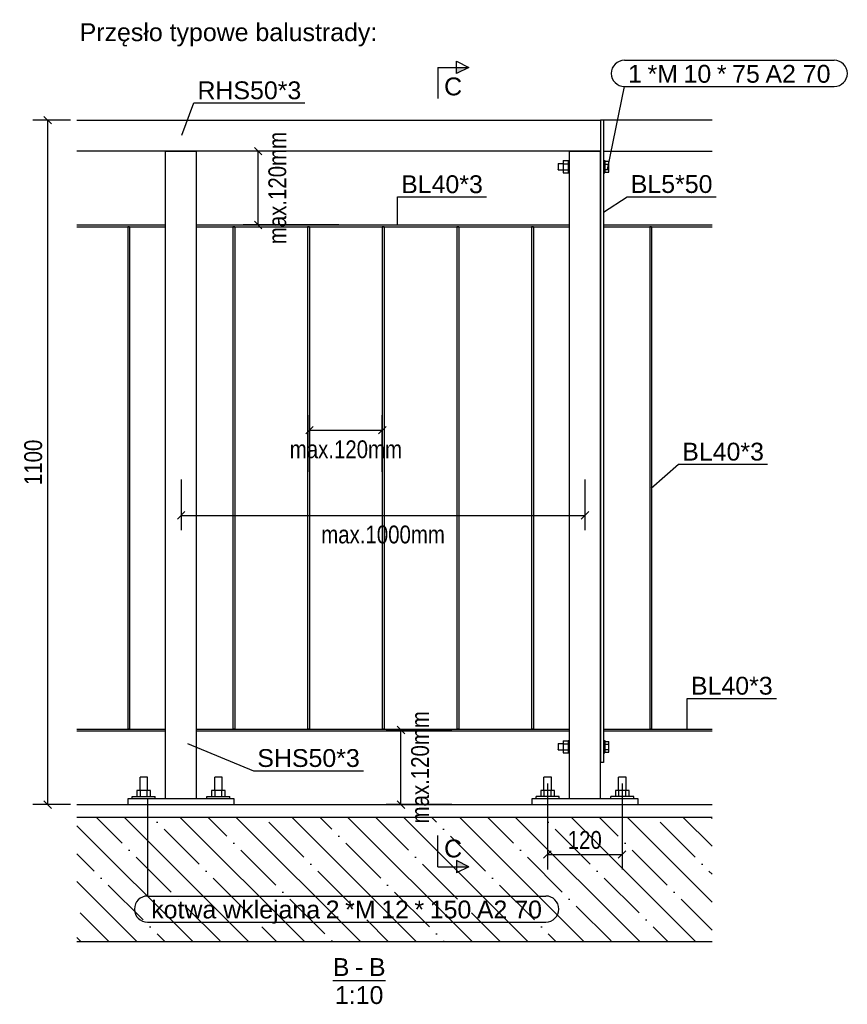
# Model space of a CAD drawing. Header units: millimetres. Extents: x 60 to 119230, y 44 to 9810.
# Tile 5 of 33: x 30054 to 31384, y 44 to 1627. Entities that reach past the tile are written whole.
import ezdxf

# ---------------------------------------------------------------- set-up
doc = ezdxf.new("R2010")
doc.units = ezdxf.units.MM
doc.styles.add('Arial', font='ARIAL.TTF', dxfattribs={"height": 0.2})
doc.styles.add('Arial Narrow', font='ARIALN.TTF', dxfattribs={"height": 0.2})

# ---------------------------------------------------------------- blocks, each defined once
blk = doc.blocks.new('Unknown-14 - 29434')
at = {"color": 5}
blk.add_line((30557.3, 82.5), (30642, 82.5), dxfattribs=at)
at = {"color": 5, "style": 'Arial'}
for s, height, p in [('B', 28.7, (30557.3, 90)), ('B', 28.7, (30615.3, 90)), ('-', 28.7, (30593, 90)), ('1:10', 28.65, (30560.7, 45))]:
    blk.add_text(s, height=height, dxfattribs=at).set_placement(p)
blk = doc.blocks.new('Part-29443 - 29434')
at = {"color": 7}
for p, q in [((30937.5, 375.3), (30937.5, 1415.3)), ((30937.5, 1415.3), (30987.5, 1415.3)), ((30987.5, 375.3), (30987.5, 1415.3))]:
    blk.add_line(p, q, dxfattribs=at)
blk = doc.blocks.new('Part-29436 - 29434')
at = {"color": 7}
for p, q in [((30146, 365.3), (31166.9, 365.3)), ((30146, 345.3), (31166.9, 345.3))]:
    blk.add_line(p, q, dxfattribs=at)
blk = doc.blocks.new('Part-29460 - 29434')
at = {"color": 7}
for p, q in [((31166.9, 1465.3), (30992.5, 1465.3)), ((30992.5, 1465.3), (30992.5, 1415.3)), ((30992.5, 1415.3), (31166.9, 1415.3))]:
    blk.add_line(p, q, dxfattribs=at)
blk = doc.blocks.new('Part-29435 - 29434')
h = blk.add_hatch()
h.set_pattern_fill('', color=136, scale=10, angle=90, style=0, pattern_type=0)
h.set_pattern_definition([(135, (36740.74, -12549.57), (-44.90128, -44.90128), []), (135, (36740.74, -12504.67), (-44.90128, -44.90128), [79.375, -15.875, 0, -15.875])])
h.paths.add_polyline_path([(31166.9, 145.3), (31166.9, 345.3), (30146, 345.3), (30146, 145.3)])
at = {"color": 7}
for p, q in [((30146, 345.3), (31166.9, 345.3)), ((30146, 145.3), (31166.9, 145.3))]:
    blk.add_line(p, q, dxfattribs=at)
blk = doc.blocks.new('Part-29453 - 29434')
at = {"color": 7}
for p, q in [((30230.8, 1293.8), (30227.8, 1293.8)), ((30227.8, 1293.8), (30227.8, 486.8)), ((30230.8, 1293.8), (30230.8, 486.8)), ((30230.8, 486.8), (30227.8, 486.8))]:
    blk.add_line(p, q, dxfattribs=at)
blk = doc.blocks.new('Part-29445 - 29434')
at = {"color": 7}
for p, q in [((30877.5, 365.3), (30877.5, 375.3)), ((30877.5, 375.3), (31047.5, 375.3)), ((31047.5, 375.3), (31047.5, 365.3))]:
    blk.add_line(p, q, dxfattribs=at)
blk = doc.blocks.new('Bolt-29446 - 29434')
at = {"color": 7}
for p, q in [((30907.7, 409.3), (30896.5, 409.3)), ((30896.5, 388.3), (30896.5, 409.3)), ((30908.5, 409.3), (30907.7, 409.3)), ((30908.5, 388.3), (30908.5, 409.3)), ((31027.7, 409.3), (31016.5, 409.3)), ((31016.5, 388.3), (31016.5, 409.3)), ((31028.5, 409.3), (31027.7, 409.3)), ((31028.5, 388.3), (31028.5, 409.3)), ((30913.5, 388.3), (30891.6, 388.3)), ((30891.6, 388.3), (30891.6, 378.3)), ((30897, 378.3), (30897, 388.3)), ((30908, 378.3), (30908, 388.3)), ((30913.5, 378.3), (30913.5, 388.3)), ((31033.5, 388.3), (31011.6, 388.3)), ((31011.6, 388.3), (31011.6, 378.3)), ((31017, 378.3), (31017, 388.3)), ((31028, 378.3), (31028, 388.3)), ((31033.5, 378.3), (31033.5, 388.3)), ((30921, 378.3), (30884, 378.3)), ((30884, 375.3), (30884, 378.3)), ((30921, 375.3), (30921, 378.3)), ((31041, 378.3), (31004, 378.3)), ((31004, 375.3), (31004, 378.3)), ((31041, 375.3), (31041, 378.3))]:
    blk.add_line(p, q, dxfattribs=at)
blk = doc.blocks.new('Part-29447 - 29434')
at = {"color": 7}
for p, q in [((30146, 486.8), (30288.5, 486.8)), ((30146, 483.8), (30288.5, 483.8))]:
    blk.add_line(p, q, dxfattribs=at)
blk = doc.blocks.new('Part-29462 - 29434')
at = {"color": 7}
for p, q in [((30146, 1296.8), (30288.5, 1296.8)), ((30146, 1293.8), (30288.5, 1293.8))]:
    blk.add_line(p, q, dxfattribs=at)
blk = doc.blocks.new('Part-29469 - 29434')
at = {"color": 7}
for p, q in [((30992.5, 486.8), (31166.9, 486.8)), ((30992.5, 483.8), (31166.9, 483.8))]:
    blk.add_line(p, q, dxfattribs=at)
blk = doc.blocks.new('Part-29470 - 29434')
at = {"color": 7}
for p, q in [((31069.5, 1293.8), (31066.5, 1293.8)), ((31066.5, 1293.8), (31066.5, 486.8)), ((31069.5, 1293.8), (31069.5, 486.8)), ((31069.5, 486.8), (31066.5, 486.8))]:
    blk.add_line(p, q, dxfattribs=at)
blk = doc.blocks.new('Part-29472 - 29434')
at = {"color": 7}
for p, q in [((30992.5, 1296.8), (31166.9, 1296.8)), ((30992.5, 1293.8), (31166.9, 1293.8))]:
    blk.add_line(p, q, dxfattribs=at)
blk = doc.blocks.new('Part-29501 - 29434')
at = {"color": 7}
for p, q in [((30992.5, 1465.3), (30987.5, 1465.3)), ((30987.5, 1465.3), (30987.5, 433.3)), ((30992.5, 1465.3), (30992.5, 433.3)), ((30992.5, 433.3), (30987.5, 433.3))]:
    blk.add_line(p, q, dxfattribs=at)
blk = doc.blocks.new('Bolt-29502 - 29434')
at = {"color": 7}
for p, q in [((30919.5, 463.3), (30919.5, 462.6)), ((30919.5, 463.3), (30927.5, 463.3)), ((30919.5, 462.6), (30919.5, 454)), ((30927.5, 468.1), (30927.5, 448.5)), ((30927.5, 468.1), (30935.5, 468.1)), ((30927.5, 463.2), (30935.5, 463.2)), ((30935.5, 468.3), (30935.5, 448.3)), ((30935.5, 468.3), (30937.5, 468.3)), ((30992.5, 468.3), (30994.5, 468.3)), ((30994.5, 468.3), (30994.5, 448.3)), ((30994.5, 467), (31000.9, 467)), ((30994.5, 462.6), (31000.9, 462.6)), ((31000.9, 449.6), (31000.9, 467)), ((30919.5, 453.3), (30919.5, 454)), ((30919.5, 453.3), (30927.5, 453.3)), ((30927.5, 453.4), (30935.5, 453.4)), ((30927.5, 448.5), (30935.5, 448.5)), ((30935.5, 448.3), (30937.5, 448.3)), ((30992.5, 448.3), (30994.5, 448.3)), ((30994.5, 454), (31000.9, 454)), ((30994.5, 449.6), (31000.9, 449.6))]:
    blk.add_line(p, q, dxfattribs=at)
blk = doc.blocks.new('Bolt-29503 - 29434')
at = {"color": 7}
for p, q in [((30919.5, 1395.3), (30919.5, 1394.6)), ((30919.5, 1395.3), (30927.5, 1395.3)), ((30919.5, 1394.6), (30919.5, 1386)), ((30927.5, 1400.1), (30927.5, 1380.5)), ((30927.5, 1400.1), (30935.5, 1400.1)), ((30927.5, 1395.2), (30935.5, 1395.2)), ((30935.5, 1400.3), (30935.5, 1380.3)), ((30935.5, 1400.3), (30937.5, 1400.3)), ((30992.5, 1400.3), (30994.5, 1400.3)), ((30994.5, 1400.3), (30994.5, 1380.3)), ((30994.5, 1399), (31000.9, 1399)), ((30994.5, 1394.6), (31000.9, 1394.6)), ((31000.9, 1381.6), (31000.9, 1399)), ((30919.5, 1385.3), (30919.5, 1386)), ((30919.5, 1385.3), (30927.5, 1385.3)), ((30927.5, 1385.4), (30935.5, 1385.4)), ((30927.5, 1380.5), (30935.5, 1380.5)), ((30935.5, 1380.3), (30937.5, 1380.3)), ((30992.5, 1380.3), (30994.5, 1380.3)), ((30994.5, 1386), (31000.9, 1386)), ((30994.5, 1381.6), (31000.9, 1381.6))]:
    blk.add_line(p, q, dxfattribs=at)
blk = doc.blocks.new('Part-29508 - 29434')
at = {"color": 7}
for p, q in [((30146, 1465.3), (30987.5, 1465.3)), ((30987.5, 1465.3), (30987.5, 1415.3)), ((30987.5, 1415.3), (30146, 1415.3))]:
    blk.add_line(p, q, dxfattribs=at)
blk = doc.blocks.new('Part-29539 - 29434')
at = {"color": 7}
for p, q in [((30288.5, 375.3), (30288.5, 1415.3)), ((30288.5, 1415.3), (30338.5, 1415.3)), ((30338.5, 375.3), (30338.5, 1415.3))]:
    blk.add_line(p, q, dxfattribs=at)
blk = doc.blocks.new('Part-29541 - 29434')
at = {"color": 7}
for p, q in [((30228.5, 365.3), (30228.5, 375.3)), ((30228.5, 375.3), (30398.5, 375.3)), ((30398.5, 375.3), (30398.5, 365.3))]:
    blk.add_line(p, q, dxfattribs=at)
blk = doc.blocks.new('Bolt-29542 - 29434')
at = {"color": 7}
for p, q in [((30258.7, 409.3), (30247.5, 409.3)), ((30247.5, 388.3), (30247.5, 409.3)), ((30259.5, 409.3), (30258.7, 409.3)), ((30259.5, 388.3), (30259.5, 409.3)), ((30378.7, 409.3), (30367.5, 409.3)), ((30367.5, 388.3), (30367.5, 409.3)), ((30379.5, 409.3), (30378.7, 409.3)), ((30379.5, 388.3), (30379.5, 409.3)), ((30264.5, 388.3), (30242.6, 388.3)), ((30242.6, 388.3), (30242.6, 378.3)), ((30248, 378.3), (30248, 388.3)), ((30259, 378.3), (30259, 388.3)), ((30264.5, 378.3), (30264.5, 388.3)), ((30384.5, 388.3), (30362.6, 388.3)), ((30362.6, 388.3), (30362.6, 378.3)), ((30368, 378.3), (30368, 388.3)), ((30379, 378.3), (30379, 388.3)), ((30384.5, 378.3), (30384.5, 388.3)), ((30235, 378.3), (30272, 378.3)), ((30235, 375.3), (30235, 378.3)), ((30272, 375.3), (30272, 378.3)), ((30355, 378.3), (30392, 378.3)), ((30355, 375.3), (30355, 378.3)), ((30392, 375.3), (30392, 378.3))]:
    blk.add_line(p, q, dxfattribs=at)
blk = doc.blocks.new('Part-29546 - 29434')
at = {"color": 7}
for p, q in [((30338.5, 486.8), (30937.5, 486.8)), ((30338.5, 483.8), (30937.5, 483.8))]:
    blk.add_line(p, q, dxfattribs=at)
blk = doc.blocks.new('Part-29547 - 29434')
at = {"color": 7}
for p, q in [((30399.8, 1293.8), (30396.8, 1293.8)), ((30396.8, 1293.8), (30396.8, 486.8)), ((30399.8, 1293.8), (30399.8, 486.8)), ((30399.8, 486.8), (30396.8, 486.8))]:
    blk.add_line(p, q, dxfattribs=at)
blk = doc.blocks.new('Part-29548 - 29434')
at = {"color": 7}
for p, q in [((30519.8, 1293.8), (30516.8, 1293.8)), ((30516.8, 1293.8), (30516.8, 486.8)), ((30519.8, 1293.8), (30519.8, 486.8)), ((30519.8, 486.8), (30516.8, 486.8))]:
    blk.add_line(p, q, dxfattribs=at)
blk = doc.blocks.new('Part-29549 - 29434')
at = {"color": 7}
for p, q in [((30639.8, 1293.8), (30636.8, 1293.8)), ((30636.8, 1293.8), (30636.8, 486.8)), ((30639.8, 1293.8), (30639.8, 486.8)), ((30639.8, 486.8), (30636.8, 486.8))]:
    blk.add_line(p, q, dxfattribs=at)
blk = doc.blocks.new('Part-29550 - 29434')
at = {"color": 7}
for p, q in [((30759.8, 1293.8), (30756.8, 1293.8)), ((30756.8, 1293.8), (30756.8, 486.8)), ((30759.8, 1293.8), (30759.8, 486.8)), ((30759.8, 486.8), (30756.8, 486.8))]:
    blk.add_line(p, q, dxfattribs=at)
blk = doc.blocks.new('Part-29551 - 29434')
at = {"color": 7}
for p, q in [((30879.8, 1293.8), (30876.8, 1293.8)), ((30876.8, 1293.8), (30876.8, 486.8)), ((30879.8, 1293.8), (30879.8, 486.8)), ((30879.8, 486.8), (30876.8, 486.8))]:
    blk.add_line(p, q, dxfattribs=at)
blk = doc.blocks.new('Part-29552 - 29434')
at = {"color": 7}
for p, q in [((30338.5, 1296.8), (30937.5, 1296.8)), ((30338.5, 1293.8), (30937.5, 1293.8))]:
    blk.add_line(p, q, dxfattribs=at)
blk = doc.blocks.new('StraightDimension-30376 - 29434')
at = {"color": 174}
for p, q in [((30583.4, 1415.3), (30413.4, 1415.3)), ((30443.4, 1409.3), (30431.4, 1421.3)), ((30437.4, 1296.8), (30437.4, 1415.3)), ((30431.4, 1302.8), (30443.4, 1290.8)), ((30567, 1296.8), (30413.4, 1296.8))]:
    blk.add_line(p, q, dxfattribs=at)
at = {"color": 30, "style": 'Arial Narrow'}
blk.add_text('max.120mm', height=28.63, rotation=90.0002, dxfattribs=at).set_placement((30482.4, 1265.8))
blk = doc.blocks.new('StraightDimension-32146 - 29434')
at = {"color": 174}
for p, q in [((30902.1, 399.3), (30902.1, 261.3)), ((31022.1, 399.3), (31022.1, 261.3)), ((30908.1, 291.3), (30896.1, 279.3)), ((30902.1, 285.3), (31022.1, 285.3)), ((31016.1, 279.3), (31028.1, 291.3))]:
    blk.add_line(p, q, dxfattribs=at)
at = {"color": 30, "style": 'Arial Narrow'}
blk.add_text('120', height=28.63, dxfattribs=at).set_placement((30934.8, 294.3))
blk = doc.blocks.new('StraightDimension-43111 - 29434')
at = {"color": 174}
for p, q in [((30672.8, 479.3), (30660.8, 491.3)), ((30748.3, 485.3), (30642.8, 485.3)), ((30666.8, 365.3), (30666.8, 485.3)), ((30748.3, 365.3), (30642.8, 365.3)), ((30660.8, 371.3), (30672.8, 359.3))]:
    blk.add_line(p, q, dxfattribs=at)
at = {"color": 30, "style": 'Arial Narrow'}
blk.add_text('max.120mm', height=28.63, rotation=90.0002, dxfattribs=at).set_placement((30711.8, 335.1))
blk = doc.blocks.new('StraightDimension-30354 - 29434')
at = {"color": 174}
for p, q in [((30136, 1465.3), (30075.1, 1465.3)), ((30105.1, 1459.3), (30093.1, 1471.3)), ((30099.1, 365.3), (30099.1, 1465.3)), ((30136, 365.3), (30075.1, 365.3)), ((30093.1, 371.3), (30105.1, 359.3))]:
    blk.add_line(p, q, dxfattribs=at)
at = {"color": 30, "style": 'Arial Narrow'}
blk.add_text('1100', height=28.63, rotation=90.0002, dxfattribs=at).set_placement((30090.1, 878.8))
blk = doc.blocks.new('StraightDimension-30342 - 29434')
at = {"color": 174}
for p, q in [((30313.5, 887.8), (30313.5, 806.1)), ((30962.5, 887.8), (30962.5, 806.1)), ((30319.5, 836.1), (30307.5, 824.1)), ((30313.5, 830.1), (30962.5, 830.1)), ((30956.5, 824.1), (30968.5, 836.1))]:
    blk.add_line(p, q, dxfattribs=at)
at = {"color": 30, "style": 'Arial Narrow'}
blk.add_text('max.1000mm', height=28.63, dxfattribs=at).set_placement((30538.7, 785.1))
blk = doc.blocks.new('StraightDimension-30399 - 29434')
at = {"color": 174}
for p, q in [((30519.8, 900.3), (30519.8, 991)), ((30636.8, 900.3), (30636.8, 991)), ((30525.8, 973), (30513.8, 961)), ((30519.8, 967), (30636.8, 967)), ((30630.8, 961), (30642.8, 973))]:
    blk.add_line(p, q, dxfattribs=at)
at = {"color": 30, "style": 'Arial Narrow'}
blk.add_text('max.120mm', height=28.63, dxfattribs=at).set_placement((30488.1, 922))
blk = doc.blocks.new('Mark-30424 - 29434')
at = {"color": 136}
for p, q in [((31025.8, 1561.3), (31363.1, 1561.3)), ((30998.9, 1386), (31025.8, 1519.3)), ((31025.8, 1519.3), (31363.1, 1519.3))]:
    blk.add_line(p, q, dxfattribs=at)
for centre, start, end in [((31025.8, 1540.3), 90, 270), ((31363.1, 1540.3), 270, 90)]:
    blk.add_arc(centre, 21, start, end, dxfattribs=at)
at = {"color": 30, "style": 'Arial'}
for s, height, p in [('1', 28.7, (31031.8, 1525.3)), ('*M', 28.65, (31063, 1525.3)), ('10', 28.65, (31120.9, 1525.3)), ('*', 28.7, (31174.4, 1525.3)), ('75', 28.65, (31199, 1525.3)), ('A2 70', 28.65, (31252.5, 1525.3))]:
    blk.add_text(s, height=height, dxfattribs=at).set_placement(p)
blk = doc.blocks.new('Mark-30899 - 29434')
at = {"color": 136}
for p, q in [((30661.1, 1295.9), (30661.1, 1341.9)), ((30661.1, 1341.9), (30804.3, 1341.9))]:
    blk.add_line(p, q, dxfattribs=at)
at = {"color": 30, "style": 'Arial'}
blk.add_text('BL40*3', height=28.65, dxfattribs=at).set_placement((30667.1, 1347.9))
blk = doc.blocks.new('Mark-30625 - 29434')
at = {"color": 136}
for p, q in [((30259.5, 375.3), (30259.5, 218.5)), ((30259.5, 218.5), (30899.4, 218.5)), ((30259.5, 176.5), (30899.4, 176.5))]:
    blk.add_line(p, q, dxfattribs=at)
for centre, start, end in [((30259.5, 197.5), 90, 270), ((30899.4, 197.5), 270, 90)]:
    blk.add_arc(centre, 21, start, end, dxfattribs=at)
at = {"color": 30, "style": 'Arial'}
for s, height, p in [('kotwa wklejana', 28.652, (30265.5, 182.5)), ('2', 28.7, (30545.8, 182.5)), ('*M', 28.65, (30577.1, 182.5)), ('12', 28.65, (30635, 182.5)), ('*', 28.7, (30688.5, 182.5)), ('150', 28.65, (30713.1, 182.5)), ('A2 70', 28.65, (30788.8, 182.5))]:
    blk.add_text(s, height=height, dxfattribs=at).set_placement(p)
blk = doc.blocks.new('Mark-29614 - 29434')
at = {"color": 136}
for p, q in [((30992.5, 1317.4), (31030.1, 1342.2)), ((31030.1, 1342.2), (31173.4, 1342.2))]:
    blk.add_line(p, q, dxfattribs=at)
at = {"color": 30, "style": 'Arial'}
blk.add_text('BL5*50', height=28.65, dxfattribs=at).set_placement((31036.1, 1348.2))
blk = doc.blocks.new('SectionMark-30013 - 29434')
for points in [[(30756.1, 1540), (30756.1, 1550), (30776.1, 1550)], [(30756.1, 265.5), (30756.1, 275.5), (30776.1, 265.5)]]:
    blk.add_hatch(color=5).paths.add_polyline_path(points)
at = {"color": 5}
for p, q in [((30756.1, 1540), (30756.1, 1560)), ((30756.1, 1560), (30776.1, 1550)), ((30726.1, 1550), (30726.1, 1500)), ((30726.1, 1550), (30776.1, 1550)), ((30776.1, 1550), (30756.1, 1540)), ((30726.1, 265.5), (30726.1, 315.5)), ((30776.1, 265.5), (30756.1, 275.5)), ((30756.1, 275.5), (30756.1, 255.5)), ((30726.1, 265.5), (30776.1, 265.5)), ((30776.1, 265.5), (30756.1, 255.5))]:
    blk.add_line(p, q, dxfattribs=at)
at = {"color": 5, "style": 'Arial'}
for p in [(30736.1, 1505), (30736.1, 280.5)]:
    blk.add_text('C', height=28.7, dxfattribs=at).set_placement(p)
blk = doc.blocks.new('Mark-29609 - 29434')
at = {"color": 136}
for p, q in [((31126.8, 486.8), (31126.8, 536.1)), ((31126.8, 536.1), (31270.1, 536.1))]:
    blk.add_line(p, q, dxfattribs=at)
at = {"color": 30, "style": 'Arial'}
blk.add_text('BL40*3', height=28.65, dxfattribs=at).set_placement((31132.8, 542.1))
blk = doc.blocks.new('Mark-29624 - 29434')
at = {"color": 136}
for p, q in [((30323.8, 463.8), (30430, 419.9)), ((30430, 419.9), (30606.6, 419.9))]:
    blk.add_line(p, q, dxfattribs=at)
at = {"color": 30, "style": 'Arial'}
blk.add_text('SHS50*3', height=28.65, dxfattribs=at).set_placement((30436, 425.9))
blk = doc.blocks.new('Text-29768 - 29434')
at = {"color": 5, "style": 'Arial'}
blk.add_text('Przęsło typowe balustrady:', height=28.652, dxfattribs=at).set_placement((30150.5, 1592.2))
blk = doc.blocks.new('Mark-30880 - 29434')
at = {"color": 136}
for p, q in [((30314.6, 1440.8), (30333.8, 1492.8)), ((30333.8, 1492.8), (30512.6, 1492.8))]:
    blk.add_line(p, q, dxfattribs=at)
at = {"color": 30, "style": 'Arial'}
blk.add_text('RHS50*3', height=28.65, dxfattribs=at).set_placement((30339.8, 1498.8))
blk = doc.blocks.new('Mark-30943 - 29434')
at = {"color": 136}
for p, q in [((31068.8, 873.6), (31112.8, 912.2)), ((31112.8, 912.2), (31256, 912.2))]:
    blk.add_line(p, q, dxfattribs=at)
at = {"color": 30, "style": 'Arial'}
blk.add_text('BL40*3', height=28.65, dxfattribs=at).set_placement((31118.8, 918.2))

msp = doc.modelspace()

# ---------------------------------------------------------------- block references
for name in ['Text-29768 - 29434', 'SectionMark-30013 - 29434', 'Mark-30424 - 29434', 'Mark-30880 - 29434', 'StraightDimension-30376 - 29434', 'StraightDimension-30354 - 29434', 'Part-29508 - 29434', 'Part-29501 - 29434', 'Part-29460 - 29434', 'Part-29539 - 29434', 'Part-29443 - 29434', 'Bolt-29503 - 29434', 'Mark-30899 - 29434', 'Mark-29614 - 29434', 'Part-29462 - 29434', 'Part-29453 - 29434', 'Part-29552 - 29434', 'Part-29547 - 29434', 'Part-29548 - 29434', 'Part-29549 - 29434', 'Part-29550 - 29434', 'Part-29551 - 29434', 'Part-29472 - 29434', 'Part-29470 - 29434', 'StraightDimension-30399 - 29434', 'Mark-30943 - 29434', 'StraightDimension-30342 - 29434', 'Mark-29609 - 29434', 'StraightDimension-43111 - 29434', 'Part-29447 - 29434', 'Part-29546 - 29434', 'Part-29469 - 29434', 'Mark-29624 - 29434', 'Bolt-29502 - 29434', 'Bolt-29542 - 29434', 'Bolt-29446 - 29434', 'StraightDimension-32146 - 29434', 'Part-29436 - 29434', 'Part-29541 - 29434', 'Mark-30625 - 29434', 'Part-29445 - 29434', 'Part-29435 - 29434', 'Unknown-14 - 29434']:
    msp.add_blockref(name, (0, 0))

doc.saveas('drawing.dxf')
